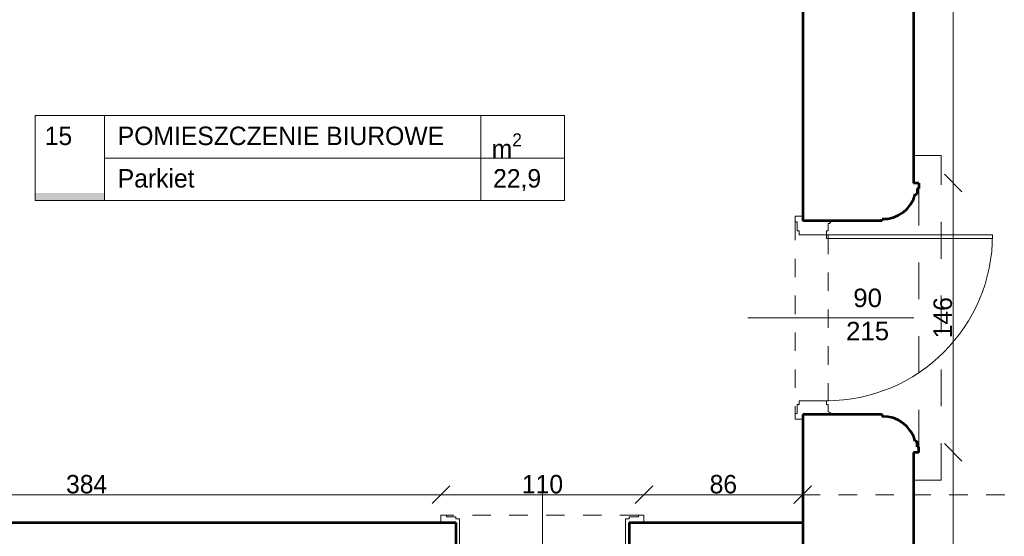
# Model space of a CAD drawing. Header units: inches. Extents: x -21887 to 84279, y -131485 to 67836.
# Tile 15 of 256: x -14682 to -9347, y -24384 to -21584. Entities that reach past the tile are written whole.
import ezdxf

# ---------------------------------------------------------------- set-up
doc = ezdxf.new("R2010")
doc.units = ezdxf.units.IN
doc.header["$MEASUREMENT"] = 0
doc.linetypes.add('Dashed', pattern=[400, 200, -200])
doc.linetypes.add('Dashed copy', pattern=[200, 100, -100])
doc.layers.get('0').update_dxf_attribs({"lineweight": 13})
doc.layers.get('Defpoints').update_dxf_attribs({"lineweight": 13})
for name, color, linetype, lineweight in [('AI_MURY', 7, 'Continuous', 53), ('Dimensioning', 7, 'Continuous', 13), ('dzialowki', 7, 'Continuous', 53), ('OPISY TABELKI', 7, 'Continuous', 13), ('PODCIAGI', 7, 'Continuous', 13)]:
    doc.layers.add(name, color=color, linetype=linetype, lineweight=lineweight)
doc.styles.add('GENERATED_STYLE_7', font='txt')
doc.styles.add('GENERATED_STYLE_8', font='txt')
doc.styles.add('GENERATED_STYLE_9', font='txt')
doc.styles.add('Style-Courier New', font='txt')
doc.dimstyles.new('Dimstyle_4', dxfattribs={"dimtxt": 100, "dimasz": 95, "dimexe": 0, "dimexo": 0, "dimgap": 0.09, "dimtad": 1, "dimdec": 0, "dimlfac": 0.1, "dimzin": 0, "dimdsep": 46, "dimlunit": 5, "dimtxsty": 'GENERATED_STYLE_7', "dimblk": 'ARROWHEAD_6', "dimcen": 0.09, "dimclrd": 161, "dimclre": 161, "dimclrt": 7, "dimadec": 0, "dimazin": 0, "dimtfac": 1, "dimtdec": 0, "dimtmove": 0, "dimatfit": 3, "dimfxl": 0, "dimtolj": 1, "dimtzin": 0, "dimarcsym": 0})
doc.dimstyles.new('Dimstyle_5', dxfattribs={"dimtxt": 100, "dimasz": 95, "dimexe": 0.18, "dimexo": 0, "dimgap": 0.09, "dimtad": 1, "dimtih": 1, "dimtoh": 1, "dimdec": 0, "dimlfac": 0.1, "dimzin": 0, "dimdsep": 46, "dimlunit": 5, "dimtxsty": 'GENERATED_STYLE_7', "dimblk": 'ARROWHEAD_6', "dimcen": 0.09, "dimclrd": 161, "dimclre": 161, "dimclrt": 7, "dimadec": 0, "dimazin": 0, "dimtfac": 1, "dimtdec": 0, "dimtmove": 0, "dimatfit": 3, "dimfxl": 0, "dimtolj": 1, "dimtzin": 0, "dimarcsym": 0})

# ---------------------------------------------------------------- blocks, each defined once
blk = doc.blocks.new('ARROWHEAD_6')
at = {"color": 0, "linetype": 'Continuous'}
for p, q in [((0, 0), (-1, 0)), ((-0.5, -0.5), (0.5, 0.5))]:
    blk.add_line(p, q, dxfattribs=at)
blk = doc.blocks.new('*U280')
at = {"layer": 'Defpoints', "color": 0, "linetype": 'Continuous'}
for p in [(-9839.5, -23929.3), (-9624, -23929.3), (-9839.5, -26499.3)]:
    blk.add_point(p, dxfattribs=at)
at = {"layer": 'Dimensioning', "color": 161, "linetype": 'Continuous', "lineweight": -2}
for p, q in [((-9624.2, -23929.3), (-9624, -23929.3)), ((-9624, -26404.3), (-9624, -24024.3)), ((-9624.2, -26499.3), (-9624, -26499.3))]:
    blk.add_line(p, q, dxfattribs=at)
at = {"layer": 'Dimensioning', "color": 161, "linetype": 'Continuous', "lineweight": -2, "xscale": 95, "yscale": 95, "zscale": 95}
for p, rotation in [((-9624, -23929.3), 90), ((-9624, -26499.3), 270)]:
    blk.add_blockref('ARROWHEAD_6', p, dxfattribs=dict(at, rotation=rotation))
at = {"layer": 'Dimensioning', "color": 7, "linetype": 'Continuous', "insert": (-9680.3, -25214.3), "char_height": 100, "attachment_point": 5, "rotation": 90, "style": 'GENERATED_STYLE_7'}
blk.add_mtext('257', dxfattribs=at)
blk = doc.blocks.new('*D2132')
at = {"layer": 'Defpoints'}
for p in [(-9839.5, -23929.3), (-9624, -23929.3), (-9624, -25214.3), (-9839.5, -26499.3)]:
    blk.add_point(p, dxfattribs=at)
at = {"layer": 'Dimensioning', "color": 161, "linetype": 'Continuous'}
blk.add_blockref('*U280', (0, 0), dxfattribs=at)
blk = doc.blocks.new('*U281')
at = {"layer": 'Defpoints', "color": 0, "linetype": 'Continuous'}
for p in [(-9839.5, -22469.3), (-9624, -22469.3), (-9839.5, -23929.3)]:
    blk.add_point(p, dxfattribs=at)
at = {"layer": 'Dimensioning', "color": 161, "linetype": 'Continuous', "lineweight": -2}
for p, q in [((-9624.2, -22469.3), (-9624, -22469.3)), ((-9624, -23834.3), (-9624, -22564.3)), ((-9624.2, -23929.3), (-9624, -23929.3))]:
    blk.add_line(p, q, dxfattribs=at)
at = {"layer": 'Dimensioning', "color": 161, "linetype": 'Continuous', "lineweight": -2, "xscale": 95, "yscale": 95, "zscale": 95}
for p, rotation in [((-9624, -22469.3), 90), ((-9624, -23929.3), 270)]:
    blk.add_blockref('ARROWHEAD_6', p, dxfattribs=dict(at, rotation=rotation))
at = {"layer": 'Dimensioning', "color": 7, "linetype": 'Continuous', "insert": (-9680.3, -23199.3), "char_height": 100, "attachment_point": 5, "rotation": 90, "style": 'GENERATED_STYLE_7'}
blk.add_mtext('146', dxfattribs=at)
blk = doc.blocks.new('*D2133')
at = {"layer": 'Defpoints'}
for p in [(-9839.5, -22469.3), (-9624, -22469.3), (-9624, -23199.3), (-9839.5, -23929.3)]:
    blk.add_point(p, dxfattribs=at)
at = {"layer": 'Dimensioning', "color": 161, "linetype": 'Continuous'}
blk.add_blockref('*U281', (0, 0), dxfattribs=at)
blk = doc.blocks.new('*U282')
at = {"layer": 'Defpoints', "color": 0, "linetype": 'Continuous'}
for p in [(-9839.5, -16909.3), (-9624, -16909.3), (-9839.5, -22469.3)]:
    blk.add_point(p, dxfattribs=at)
at = {"layer": 'Dimensioning', "color": 161, "linetype": 'Continuous', "lineweight": -2}
for p, q in [((-9624.2, -16909.3), (-9624, -16909.3)), ((-9624, -22374.3), (-9624, -17004.3)), ((-9624.2, -22469.3), (-9624, -22469.3))]:
    blk.add_line(p, q, dxfattribs=at)
at = {"layer": 'Dimensioning', "color": 161, "linetype": 'Continuous', "lineweight": -2, "xscale": 95, "yscale": 95, "zscale": 95}
for p, rotation in [((-9624, -16909.3), 90), ((-9624, -22469.3), 270)]:
    blk.add_blockref('ARROWHEAD_6', p, dxfattribs=dict(at, rotation=rotation))
at = {"layer": 'Dimensioning', "color": 7, "linetype": 'Continuous', "insert": (-9680.3, -19689.3), "char_height": 100, "attachment_point": 5, "rotation": 90, "style": 'GENERATED_STYLE_7'}
blk.add_mtext('556', dxfattribs=at)
blk = doc.blocks.new('*D2134')
at = {"layer": 'Defpoints'}
for p in [(-9839.5, -16909.3), (-9624, -16909.3), (-9624, -19689.3), (-9839.5, -22469.3)]:
    blk.add_point(p, dxfattribs=at)
at = {"layer": 'Dimensioning', "color": 161, "linetype": 'Continuous'}
blk.add_blockref('*U282', (0, 0), dxfattribs=at)
blk = doc.blocks.new('*U1459')
at = {"layer": 'Defpoints', "color": 0, "linetype": 'Continuous'}
for p in [(-12399.5, -24158.6), (-12399.5, -24269.3), (-16239.5, -24309.3)]:
    blk.add_point(p, dxfattribs=at)
at = {"layer": 'Dimensioning', "color": 161, "linetype": 'Continuous', "lineweight": -2}
for p, q in [((-16239.5, -24158.8), (-16239.5, -24158.4)), ((-16144.5, -24158.6), (-12494.5, -24158.6)), ((-12399.5, -24158.8), (-12399.5, -24158.4))]:
    blk.add_line(p, q, dxfattribs=at)
at = {"layer": 'Dimensioning', "color": 161, "linetype": 'Continuous', "lineweight": -2, "xscale": 95, "yscale": 95, "zscale": 95, "rotation": 180}
blk.add_blockref('ARROWHEAD_6', (-16239.5, -24158.6), dxfattribs=at)
at = {"layer": 'Dimensioning', "color": 161, "linetype": 'Continuous', "lineweight": -2, "xscale": 95, "yscale": 95, "zscale": 95}
blk.add_blockref('ARROWHEAD_6', (-12399.5, -24158.6), dxfattribs=at)
at = {"layer": 'Dimensioning', "color": 7, "linetype": 'Continuous', "insert": (-14319.5, -24102.3), "char_height": 100, "attachment_point": 5, "style": 'GENERATED_STYLE_7'}
blk.add_mtext('384', dxfattribs=at)
blk = doc.blocks.new('*D3081')
at = {"layer": 'Defpoints'}
for p in [(-14319.5, -24158.6), (-12399.5, -24158.6), (-12399.5, -24269.3), (-16239.5, -24309.3)]:
    blk.add_point(p, dxfattribs=at)
at = {"layer": 'Dimensioning', "color": 161, "linetype": 'Continuous'}
blk.add_blockref('*U1459', (0, 0), dxfattribs=at)
blk = doc.blocks.new('*U1460')
at = {"layer": 'Defpoints', "color": 0, "linetype": 'Continuous'}
for p in [(-11299.5, -24158.6), (-12399.5, -24269.3), (-11299.5, -24269.3)]:
    blk.add_point(p, dxfattribs=at)
at = {"layer": 'Dimensioning', "color": 161, "linetype": 'Continuous', "lineweight": -2}
for p, q in [((-12399.5, -24158.8), (-12399.5, -24158.4)), ((-12304.5, -24158.6), (-11394.5, -24158.6)), ((-11299.5, -24158.8), (-11299.5, -24158.4))]:
    blk.add_line(p, q, dxfattribs=at)
at = {"layer": 'Dimensioning', "color": 161, "linetype": 'Continuous', "lineweight": -2, "xscale": 95, "yscale": 95, "zscale": 95, "rotation": 180}
blk.add_blockref('ARROWHEAD_6', (-12399.5, -24158.6), dxfattribs=at)
at = {"layer": 'Dimensioning', "color": 161, "linetype": 'Continuous', "lineweight": -2, "xscale": 95, "yscale": 95, "zscale": 95}
blk.add_blockref('ARROWHEAD_6', (-11299.5, -24158.6), dxfattribs=at)
at = {"layer": 'Dimensioning', "color": 7, "linetype": 'Continuous', "insert": (-11849.5, -24102.3), "char_height": 100, "attachment_point": 5, "style": 'GENERATED_STYLE_7'}
blk.add_mtext('110', dxfattribs=at)
blk = doc.blocks.new('*D3082')
at = {"layer": 'Defpoints'}
for p in [(-11849.5, -24158.6), (-11299.5, -24158.6), (-12399.5, -24269.3), (-11299.5, -24269.3)]:
    blk.add_point(p, dxfattribs=at)
at = {"layer": 'Dimensioning', "color": 161, "linetype": 'Continuous'}
blk.add_blockref('*U1460', (0, 0), dxfattribs=at)
blk = doc.blocks.new('*U1461')
at = {"layer": 'Defpoints', "color": 0, "linetype": 'Continuous'}
for p in [(-10439.5, -24158.6), (-11299.5, -24269.3), (-10439.5, -24309.3)]:
    blk.add_point(p, dxfattribs=at)
at = {"layer": 'Dimensioning', "color": 161, "linetype": 'Continuous', "lineweight": -2}
for p, q in [((-11299.5, -24158.8), (-11299.5, -24158.4)), ((-11204.5, -24158.6), (-10534.5, -24158.6)), ((-10439.5, -24158.8), (-10439.5, -24158.4))]:
    blk.add_line(p, q, dxfattribs=at)
at = {"layer": 'Dimensioning', "color": 161, "linetype": 'Continuous', "lineweight": -2, "xscale": 95, "yscale": 95, "zscale": 95, "rotation": 180}
blk.add_blockref('ARROWHEAD_6', (-11299.5, -24158.6), dxfattribs=at)
at = {"layer": 'Dimensioning', "color": 161, "linetype": 'Continuous', "lineweight": -2, "xscale": 95, "yscale": 95, "zscale": 95}
blk.add_blockref('ARROWHEAD_6', (-10439.5, -24158.6), dxfattribs=at)
at = {"layer": 'Dimensioning', "color": 7, "linetype": 'Continuous', "insert": (-10869.5, -24102.3), "char_height": 100, "attachment_point": 5, "style": 'GENERATED_STYLE_7'}
blk.add_mtext('86', dxfattribs=at)
blk = doc.blocks.new('*D3083')
at = {"layer": 'Defpoints'}
for p in [(-10869.5, -24158.6), (-10439.5, -24158.6), (-11299.5, -24269.3), (-10439.5, -24309.3)]:
    blk.add_point(p, dxfattribs=at)
at = {"layer": 'Dimensioning', "color": 161, "linetype": 'Continuous'}
blk.add_blockref('*U1461', (0, 0), dxfattribs=at)

msp = doc.modelspace()

# ---------------------------------------------------------------- hatches: boundary and pattern name
at = {"layer": 'OPISY TABELKI', "extrusion": (0, 0, -1)}
msp.add_hatch(color=7, dxfattribs=at).paths.add_polyline_path([(14222.7, -22564.7), (14222.7, -22522.6), (14599.2, -22522.6), (14599.2, -22564.7)], flags=16)

# ---------------------------------------------------------------- linework, layer by layer
at = {"layer": 'AI_MURY', "color": 7, "linetype": 'Continuous'}
for p, q in [((-10439.5, -16704.3), (-10439.5, -22674.3)), ((-9839.5, -16909.3), (-9839.5, -22469.3)), ((-9809.5, -22469.3), (-9839.5, -22469.3)), ((-9819.5, -22499.3), (-9819.5, -22529.3)), ((-9819.5, -22499.3), (-9809.5, -22499.3)), ((-9809.5, -22469.3), (-9809.5, -22499.3)), ((-9829.5, -22529.3), (-9819.5, -22529.3)), ((-10009.5, -22674.3), (-10009.5, -22664.3)), ((-10009.5, -22674.3), (-10439.5, -22674.3)), ((-10439.5, -23724.3), (-10439.5, -26704.3)), ((-10009.5, -23724.3), (-10439.5, -23724.3)), ((-10009.5, -23724.3), (-10009.5, -23734.3)), ((-9829.5, -23869.3), (-9819.5, -23869.3)), ((-9819.5, -23899.3), (-9819.5, -23869.3)), ((-9819.5, -23899.3), (-9809.5, -23899.3)), ((-9809.5, -23929.3), (-9809.5, -23899.3)), ((-9839.5, -23929.3), (-9839.5, -26499.3)), ((-9809.5, -23929.3), (-9839.5, -23929.3))]:
    msp.add_line(p, q, dxfattribs=at)
for centre, start, end in [((-10004.1, -22484.3), 268.2739, 345.56), ((-10004.1, -23914.2), 14.44, 91.7261)]:
    msp.add_arc(centre, 180, start, end, dxfattribs=at)
at = {"layer": 'dzialowki', "color": 12, "linetype": 'Continuous'}
for p, q in [((-16239.5, -24309.3), (-12319.5, -24309.3)), ((-12319.5, -24309.3), (-12319.5, -24459.3)), ((-11379.5, -24309.3), (-10439.5, -24309.3)), ((-11379.5, -24309.3), (-11379.5, -24459.3))]:
    msp.add_line(p, q, dxfattribs=at)
at = {"layer": 'OPISY TABELKI', "color": 7, "linetype": 'Continuous'}
for p, q in [((-14599.2, -22104), (-14599.2, -22564.7)), ((-14599.2, -22104), (-11729.4, -22104)), ((-14222.7, -22104), (-14222.7, -22564.7)), ((-12183.4, -22104), (-12183.4, -22564.7)), ((-11729.4, -22104), (-11729.4, -22564.7)), ((-14222.7, -22334.4), (-11729.4, -22334.4)), ((-14599.2, -22564.7), (-11729.4, -22564.7))]:
    msp.add_line(p, q, dxfattribs=at)
at = {"layer": 'PODCIAGI', "color": 49, "linetype": 'Dashed'}
for p, q in [((-9839.5, -22319.3), (-9689.5, -22319.3)), ((-9689.5, -24079.3), (-9689.5, -22319.3)), ((-9839.5, -24079.3), (-9689.5, -24079.3))]:
    msp.add_line(p, q, dxfattribs=at)
at = {"layer": 'PODCIAGI', "color": 7, "linetype": 'Dashed'}
msp.add_line((-9809.5, -23899.3), (-9809.5, -22499.3), dxfattribs=at)
at = {"layer": 'PODCIAGI', "color": 5, "linetype": 'Continuous'}
for p, q in [((-10479.5, -22649.3), (-10439.5, -22649.3)), ((-10479.5, -22679.3), (-10479.5, -22649.3)), ((-10479.5, -22679.3), (-10469.5, -22679.3)), ((-10469.5, -22729.3), (-10469.5, -22679.3)), ((-10301, -22729.3), (-10301, -22689.3)), ((-10469.5, -22729.3), (-10459.5, -22729.3)), ((-10459.5, -22729.3), (-10459.5, -22749.3)), ((-10311, -22749.3), (-10459.5, -22749.3)), ((-10311, -22729.3), (-10311, -22749.3)), ((-10301, -22729.3), (-10311, -22729.3)), ((-10311, -22769.3), (-10311, -22749.3)), ((-9411, -22749.3), (-10311, -22749.3)), ((-9411, -22769.3), (-10311, -22769.3)), ((-9411, -22769.3), (-9411, -22749.3)), ((-9837.7, -23199.3), (-10737.7, -23199.3)), ((-10469.5, -23669.3), (-10459.5, -23669.3)), ((-10469.5, -23669.3), (-10469.5, -23719.3)), ((-10311, -23649.3), (-10459.5, -23649.3)), ((-10459.5, -23669.3), (-10459.5, -23649.3)), ((-10311, -23669.3), (-10311, -23649.3)), ((-10301, -23669.3), (-10311, -23669.3)), ((-10301, -23669.3), (-10301, -23709.3)), ((-10479.5, -23719.3), (-10469.5, -23719.3)), ((-10479.5, -23719.3), (-10479.5, -23749.3)), ((-10479.5, -23749.3), (-10439.5, -23749.3)), ((-11849.5, -24130.6), (-11849.5, -25030.6)), ((-12399.5, -24269.3), (-12399.5, -24309.3)), ((-12369.5, -24269.3), (-12399.5, -24269.3)), ((-12369.5, -24269.3), (-12369.5, -24279.3)), ((-11329.5, -24269.3), (-11329.5, -24279.3)), ((-11329.5, -24269.3), (-11299.5, -24269.3)), ((-11299.5, -24269.3), (-11299.5, -24309.3)), ((-12319.5, -24279.3), (-12369.5, -24279.3)), ((-12319.5, -24279.3), (-12319.5, -24289.3)), ((-12319.5, -24289.3), (-12299.5, -24289.3)), ((-12299.5, -24479.3), (-12299.5, -24289.3)), ((-11399.5, -24479.3), (-11399.5, -24289.3)), ((-11379.5, -24289.3), (-11399.5, -24289.3)), ((-11379.5, -24279.3), (-11379.5, -24289.3)), ((-11379.5, -24279.3), (-11329.5, -24279.3))]:
    msp.add_line(p, q, dxfattribs=at)
at = {"layer": 'PODCIAGI', "color": 5, "linetype": 'Dashed copy'}
for p, q in [((-10479.5, -22679.3), (-10479.5, -23719.3)), ((-10301, -22754.3), (-10301, -23669.3)), ((-11329.5, -24269.1), (-12369.5, -24269.1))]:
    msp.add_line(p, q, dxfattribs=at)
at = {"layer": 'PODCIAGI', "color": 9, "linetype": 'Dashed copy'}
msp.add_line((-9145.2, -24158.6), (-17391.7, -24158.6), dxfattribs=at)
at = {"layer": 'PODCIAGI', "color": 7, "linetype": 'Continuous'}
for centre, start, end in [((-10301, -22674.3), 270, 0), ((-10301, -23724.3), 0, 90)]:
    msp.add_arc(centre, 15, start, end, dxfattribs=at)
at = {"layer": 'PODCIAGI', "color": 5, "linetype": 'Continuous'}
msp.add_arc((-10311, -22749.3), 900, 270, 0, dxfattribs=at)

# ---------------------------------------------------------------- texts
at = {"layer": 'OPISY TABELKI', "color": 7, "char_height": 100, "attachment_point": 1}
for s, insert, width, style in [('15', (-14546.5, -22163.5), 323.775, 'GENERATED_STYLE_8'), ('POMIESZCZENIE BIUROWE       ', (-14150.9, -22163.5), 2409.415, 'GENERATED_STYLE_9'), ('\\A1;m\\H70.000000;\\S2^  ;', (-12124.6, -22200.1), 323.775, 'GENERATED_STYLE_9'), ('Parkiet        ', (-14150.9, -22393.8), 2409.415, 'GENERATED_STYLE_9'), (' 22,9           ', (-12154.3, -22393.8), 424.969, 'GENERATED_STYLE_9')]:
    msp.add_mtext(s, dxfattribs=dict(at, insert=insert, width=width, style=style))
at = {"layer": 'PODCIAGI', "color": 5, "insert": (-10087.8, -23041.7), "char_height": 100, "width": 704.483, "attachment_point": 2, "line_spacing_factor": 1.079165, "style": 'GENERATED_STYLE_7'}
msp.add_mtext('\\fArial|b0|i0|c238|p39;90\\P215', dxfattribs=at)

# ---------------------------------------------------------------- dimensions: what is measured, and where the dimension line sits
at = {"layer": 'Dimensioning', "color": 161, "linetype": 'Continuous'}
for base, p1, p2, picture, middle in [((-9624, -16909.3), (-9839.5, -22469.3), (-9839.5, -16909.3), '*D2134', (-9624, -19689.3)), ((-9624, -22469.3), (-9839.5, -23929.3), (-9839.5, -22469.3), '*D2133', (-9624, -23199.3)), ((-9624, -23929.3), (-9839.5, -26499.3), (-9839.5, -23929.3), '*D2132', (-9624, -25214.3))]:
    dim = msp.add_linear_dim(base=base, p1=p1, p2=p2, angle=90, dimstyle='Dimstyle_4', override={"dimtxsty": 'Style-Courier New', "dimclrd": 0, "dimclre": 161, "dimlwe": 0}, dxfattribs=at)
    dim.commit()
    dim.dimension.update_dxf_attribs({"geometry": picture, "text_midpoint": middle, "dimtype": 128})
for base, p1, p2, picture, middle in [((-12399.5, -24158.6), (-16239.5, -24309.3), (-12399.5, -24269.3), '*D3081', (-14319.5, -24158.6)), ((-11299.5, -24158.6), (-12399.5, -24269.3), (-11299.5, -24269.3), '*D3082', (-11849.5, -24158.6)), ((-10439.5, -24158.6), (-11299.5, -24269.3), (-10439.5, -24309.3), '*D3083', (-10869.5, -24158.6))]:
    dim = msp.add_linear_dim(base=base, p1=p1, p2=p2, dimstyle='Dimstyle_5', override={"dimtxsty": 'Style-Courier New', "dimclrd": 0, "dimclre": 161, "dimlwe": 0}, dxfattribs=at)
    dim.commit()
    dim.dimension.update_dxf_attribs({"geometry": picture, "text_midpoint": middle, "dimtype": 128})

doc.saveas('drawing.dxf')
